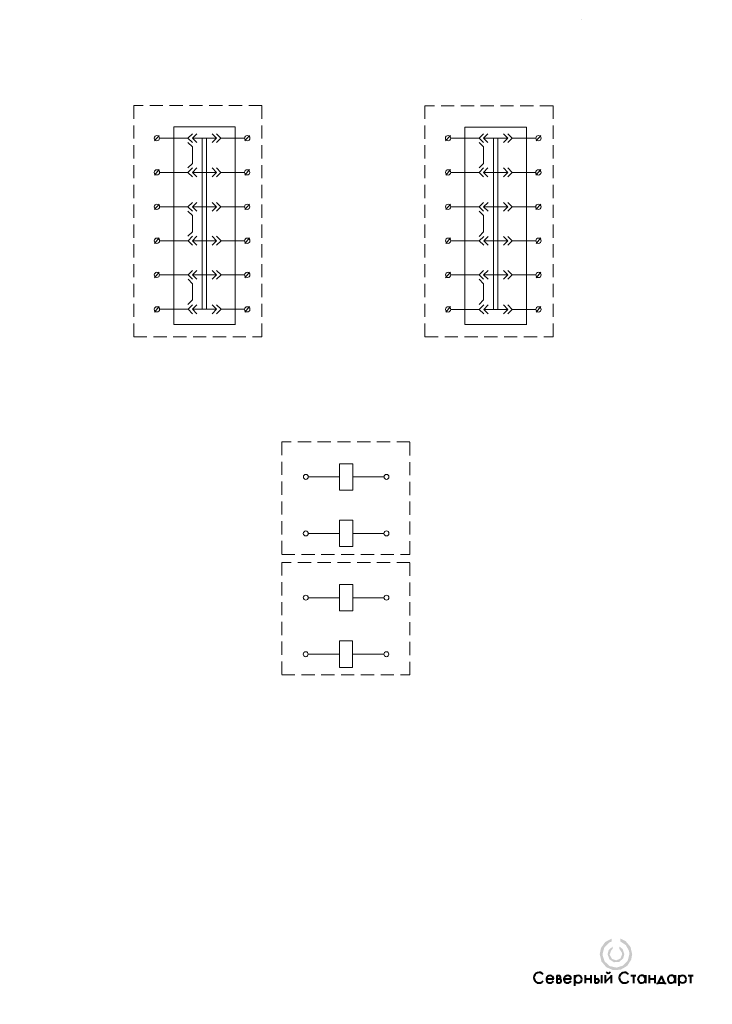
# Model space of a CAD drawing. Header units: millimetres. Extents: x 0 to 210, y 0 to 298.
import ezdxf

# ---------------------------------------------------------------- set-up
doc = ezdxf.new("R2010")
doc.units = ezdxf.units.MM
for name, pattern in [('K5LT32768', [0]), ('K5LT32769', [0]), ('K5LT_DASHED', [6, 4, -2]), ('K5LT_THIN', [0]), ('K5LT_THIN_INCLUDED_TO_HATCHING', [0])]:
    doc.linetypes.add(name, pattern=pattern)

# ---------------------------------------------------------------- blocks, each defined once
blk = doc.blocks.new('U99')
at = {"linetype": 'K5LT_DASHED', "lineweight": 18}
for p, q in [((73.45, 272.26), (34.58, 272.26)), ((34.58, 272.26), (34.58, 202.26)), ((73.45, 202.26), (73.45, 272.26)), ((34.58, 202.26), (73.45, 202.26))]:
    blk.add_line(p, q, dxfattribs=at)
blk = doc.blocks.new('U100')
at = {"linetype": 'K5LT_DASHED', "lineweight": 18}
for p, q in [((161.75, 272.25), (122.87, 272.25)), ((122.87, 272.25), (122.87, 202.25)), ((161.75, 202.25), (161.75, 272.25)), ((122.87, 202.25), (161.75, 202.25))]:
    blk.add_line(p, q, dxfattribs=at)
blk = doc.blocks.new('U101')
at = {"linetype": 'K5LT_DASHED', "lineweight": 18}
for p, q in [((118.33, 170.37), (79.45, 170.37)), ((79.45, 170.37), (79.45, 136.29)), ((118.33, 136.29), (118.33, 170.37)), ((79.45, 136.29), (118.33, 136.29))]:
    blk.add_line(p, q, dxfattribs=at)
blk = doc.blocks.new('U102')
at = {"linetype": 'K5LT_DASHED', "lineweight": 18}
for p, q in [((118.33, 133.87), (79.45, 133.87)), ((79.45, 133.87), (79.45, 99.79)), ((118.33, 99.79), (118.33, 133.87)), ((79.45, 99.79), (118.33, 99.79))]:
    blk.add_line(p, q, dxfattribs=at)
blk = doc.blocks.new('U605')
for points in [[(182.06, 19.94), (182.06, 19.06), (183.8, 17.93), (184.76, 16.1), (184.86, 15.19), (184.33, 13.19), (182.9, 11.71), (180.91, 11.12), (178.9, 11.58), (177.37, 12.97), (176.72, 14.93), (176.71, 15.19), (177.24, 17.19), (178.68, 18.67), (179.53, 19.06), (179.53, 19.94), (177.52, 18.87), (176.22, 17.01), (175.87, 15.19), (176.39, 12.98), (177.86, 11.24), (179.95, 10.34), (182.22, 10.49), (184.19, 11.64), (185.42, 13.55), (185.7, 15.19), (185.18, 17.4), (183.71, 19.14)], [(181.84, 17.49), (181.84, 16.75), (182.62, 15.59), (182.67, 15.19), (182.15, 13.9), (180.89, 13.31), (179.57, 13.75), (178.92, 14.98), (178.91, 15.19), (179.42, 16.48), (179.74, 16.75), (179.74, 17.49), (178.56, 16.39), (178.25, 15.19), (178.77, 13.65), (180.12, 12.75), (181.74, 12.84), (182.97, 13.9), (183.32, 15.19), (182.8, 16.73)]]:
    blk.add_hatch(color=256).paths.add_polyline_path(points)
at = {"linetype": 'K5LT32768', "lineweight": 40}
for p, q in [((159.67, 7.75), (161.91, 7.75)), ((162.88, 8.71), (162.88, 6.54)), ((162.88, 8.71), (163.65, 8.71)), ((162.88, 7.68), (163.65, 7.68)), ((162.88, 6.54), (163.65, 6.54)), ((164.99, 7.75), (167.24, 7.75)), ((168.21, 8.81), (168.21, 5.57)), ((171.47, 8.8), (171.47, 6.44)), ((171.47, 7.72), (173.19, 7.72)), ((173.19, 8.8), (173.19, 6.44)), ((174.34, 8.8), (174.34, 6.54)), ((174.34, 7.68), (175.11, 7.68)), ((174.34, 6.54), (175.11, 6.54)), ((176.42, 8.8), (176.42, 6.44)), ((177.52, 8.8), (177.52, 6.44)), ((177.52, 6.75), (179.35, 8.51)), ((179.35, 8.8), (179.35, 6.44)), ((185.27, 8.7), (186.84, 8.7)), ((186.07, 8.7), (186.07, 6.44)), ((189.69, 8.8), (189.69, 6.44)), ((190.81, 8.8), (190.81, 6.44)), ((190.81, 7.72), (192.53, 7.72)), ((192.53, 8.8), (192.53, 6.44)), ((193.38, 6.08), (193.38, 6.52)), ((193.38, 6.52), (195.7, 6.52)), ((194.55, 8.67), (193.62, 6.52)), ((195.48, 6.52), (194.55, 8.67)), ((195.7, 6.52), (195.7, 6.13)), ((198.69, 8.8), (198.69, 6.44)), ((199.8, 8.81), (199.8, 5.57)), ((202.63, 8.7), (204.21, 8.7)), ((203.43, 8.7), (203.43, 6.44))]:
    blk.add_line(p, q, dxfattribs=at)
for centre, radius, start, end in [((157.47, 8.06), 1.6, 37.074, 321.6008), ((178.45, 10.28), 0.828, 216.4819, 323.681), ((183.36, 8.06), 1.6, 37.074, 321.6008), ((160.79, 7.6), 1.13, 7.3391, 332.5516), ((163.47, 8.2), 0.534, 281.1083, 70.9439), ((163.65, 7.11), 0.571, 270, 90), ((166.12, 7.6), 1.13, 7.3391, 332.5516), ((169.33, 7.6), 1.13, 0, 180), ((169.33, 7.6), 1.13, 180, 0), ((175.11, 7.11), 0.571, 270, 90), ((188.59, 7.6), 1.13, 7.3391, 3.7582), ((197.59, 7.6), 1.13, 7.3391, 3.7582), ((200.92, 7.6), 1.13, 0, 180), ((200.92, 7.6), 1.13, 180, 0)]:
    blk.add_arc(centre, radius, start, end, dxfattribs=at)
blk = doc.blocks.new('U606')
at = {"linetype": 'K5LT32769', "lineweight": 18}
for p, q in [((96.99, 155.79), (96.99, 163.79)), ((96.99, 163.79), (100.99, 163.79)), ((100.99, 163.79), (100.99, 155.79)), ((96.99, 159.79), (92.99, 159.79)), ((100.99, 159.79), (104.99, 159.79)), ((100.99, 155.79), (96.99, 155.79))]:
    blk.add_line(p, q, dxfattribs=at)
blk = doc.blocks.new('U607')
at = {"linetype": 'K5LT32769', "lineweight": 18}
for p, q in [((96.97, 138.67), (96.97, 146.67)), ((96.97, 146.67), (100.97, 146.67)), ((100.97, 146.67), (100.97, 138.67)), ((96.97, 142.67), (92.97, 142.67)), ((100.97, 142.67), (104.97, 142.67)), ((100.97, 138.67), (96.97, 138.67))]:
    blk.add_line(p, q, dxfattribs=at)
blk = doc.blocks.new('U608')
at = {"linetype": 'K5LT32769', "lineweight": 18}
for p, q in [((96.97, 119.19), (96.97, 127.19)), ((96.97, 127.19), (100.97, 127.19)), ((100.97, 127.19), (100.97, 119.19)), ((96.97, 123.19), (92.97, 123.19)), ((100.97, 123.19), (104.97, 123.19)), ((100.97, 119.19), (96.97, 119.19))]:
    blk.add_line(p, q, dxfattribs=at)
blk = doc.blocks.new('U609')
at = {"linetype": 'K5LT32769', "lineweight": 18}
for p, q in [((96.95, 102.07), (96.95, 110.07)), ((96.95, 110.07), (100.95, 110.07)), ((100.95, 110.07), (100.95, 102.07)), ((96.95, 106.07), (92.95, 106.07)), ((100.95, 106.07), (104.95, 106.07)), ((100.95, 102.07), (96.95, 102.07))]:
    blk.add_line(p, q, dxfattribs=at)
blk = doc.blocks.new('U610')
at = {"linetype": 'K5LT_THIN_INCLUDED_TO_HATCHING', "lineweight": 18}
blk.add_line((40.85, 261.56), (42.31, 263.25), dxfattribs=at)
for start, end in [(0, 180), (180, 0)]:
    blk.add_arc((41.6, 262.41), 0.8, start, end, dxfattribs=at)
blk = doc.blocks.new('U611')
at = {"linetype": 'K5LT_THIN_INCLUDED_TO_HATCHING', "lineweight": 18}
blk.add_line((40.87, 240.77), (42.32, 242.46), dxfattribs=at)
for start, end in [(0, 180), (180, 0)]:
    blk.add_arc((41.61, 241.62), 0.8, start, end, dxfattribs=at)
blk = doc.blocks.new('U612')
at = {"linetype": 'K5LT_THIN_INCLUDED_TO_HATCHING', "lineweight": 18}
blk.add_line((40.86, 230.5), (42.32, 232.19), dxfattribs=at)
for start, end in [(0, 180), (180, 0)]:
    blk.add_arc((41.61, 231.34), 0.8, start, end, dxfattribs=at)
blk = doc.blocks.new('U613')
at = {"linetype": 'K5LT_THIN_INCLUDED_TO_HATCHING', "lineweight": 18}
blk.add_line((68.26, 261.56), (69.72, 263.25), dxfattribs=at)
for start, end in [(0, 180), (180, 0)]:
    blk.add_arc((69.01, 262.41), 0.8, start, end, dxfattribs=at)
blk = doc.blocks.new('U614')
at = {"linetype": 'K5LT_THIN_INCLUDED_TO_HATCHING', "lineweight": 18}
blk.add_line((68.23, 251.21), (69.69, 252.9), dxfattribs=at)
for start, end in [(0, 180), (180, 0)]:
    blk.add_arc((68.97, 252.05), 0.8, start, end, dxfattribs=at)
blk = doc.blocks.new('U615')
at = {"linetype": 'K5LT_THIN_INCLUDED_TO_HATCHING', "lineweight": 18}
blk.add_line((68.23, 240.77), (69.69, 242.46), dxfattribs=at)
for start, end in [(0, 180), (180, 0)]:
    blk.add_arc((68.97, 241.62), 0.8, start, end, dxfattribs=at)
blk = doc.blocks.new('U616')
at = {"linetype": 'K5LT32769', "lineweight": 18}
for p, q in [((51.02, 262.41), (52.35, 263.74)), ((52.35, 262.41), (53.68, 263.74)), ((47.68, 262.41), (51.02, 262.41)), ((52.35, 261.07), (51.02, 262.41)), ((52.35, 262.41), (57.02, 262.41)), ((52.35, 262.41), (53.68, 261.07))]:
    blk.add_line(p, q, dxfattribs=at)
blk = doc.blocks.new('U617')
at = {"linetype": 'K5LT32769', "lineweight": 18}
for p, q in [((59.68, 262.41), (58.35, 263.74)), ((61.02, 262.41), (59.68, 263.74)), ((59.68, 262.41), (55.02, 262.41)), ((59.68, 262.41), (58.35, 261.07)), ((59.68, 261.07), (61.02, 262.41)), ((64.35, 262.41), (61.02, 262.41))]:
    blk.add_line(p, q, dxfattribs=at)
blk = doc.blocks.new('U618')
at = {"linetype": 'K5LT32769', "lineweight": 18}
for p, q in [((47.68, 252.05), (51.02, 252.05)), ((51.02, 252.05), (52.35, 253.38)), ((52.35, 250.72), (51.02, 252.05)), ((52.35, 252.05), (53.68, 253.38)), ((52.35, 252.05), (57.02, 252.05)), ((52.35, 252.05), (53.68, 250.72))]:
    blk.add_line(p, q, dxfattribs=at)
blk = doc.blocks.new('U619')
at = {"linetype": 'K5LT32769', "lineweight": 18}
for p, q in [((59.68, 252.05), (55.02, 252.05)), ((59.68, 252.05), (58.35, 253.38)), ((59.68, 252.05), (58.35, 250.72)), ((61.02, 252.05), (59.68, 253.38)), ((59.68, 250.72), (61.02, 252.05)), ((64.35, 252.05), (61.02, 252.05))]:
    blk.add_line(p, q, dxfattribs=at)
blk = doc.blocks.new('U620')
at = {"linetype": 'K5LT32769', "lineweight": 18}
for p, q in [((51.02, 241.62), (52.36, 242.95)), ((52.36, 241.62), (53.69, 242.95)), ((47.69, 241.62), (51.02, 241.62)), ((52.36, 240.28), (51.02, 241.62)), ((52.36, 241.62), (57.02, 241.62)), ((52.36, 241.62), (53.69, 240.28))]:
    blk.add_line(p, q, dxfattribs=at)
blk = doc.blocks.new('U621')
at = {"linetype": 'K5LT32769', "lineweight": 18}
for p, q in [((59.69, 241.62), (58.36, 242.95)), ((61.02, 241.62), (59.69, 242.95)), ((59.69, 241.62), (55.02, 241.62)), ((59.69, 241.62), (58.36, 240.28)), ((59.69, 240.28), (61.02, 241.62)), ((64.36, 241.62), (61.02, 241.62))]:
    blk.add_line(p, q, dxfattribs=at)
blk = doc.blocks.new('U622')
at = {"linetype": 'K5LT32769', "lineweight": 18}
for p, q in [((51.05, 231.34), (52.38, 232.67)), ((52.38, 231.34), (53.72, 232.67)), ((47.72, 231.34), (51.05, 231.34)), ((52.38, 230.01), (51.05, 231.34)), ((52.38, 231.34), (57.05, 231.34)), ((52.38, 231.34), (53.72, 230.01))]:
    blk.add_line(p, q, dxfattribs=at)
blk = doc.blocks.new('U623')
at = {"linetype": 'K5LT32769', "lineweight": 18}
for p, q in [((59.72, 231.34), (58.38, 232.67)), ((61.05, 231.34), (59.72, 232.67)), ((59.72, 231.34), (55.05, 231.34)), ((59.72, 231.34), (58.38, 230.01)), ((59.72, 230.01), (61.05, 231.34)), ((64.38, 231.34), (61.05, 231.34))]:
    blk.add_line(p, q, dxfattribs=at)
blk = doc.blocks.new('U624')
at = {"linetype": 'K5LT32769', "lineweight": 18}
for p, q in [((59.71, 220.99), (55.04, 220.99)), ((59.71, 220.99), (58.38, 222.32)), ((59.71, 220.99), (58.38, 219.65)), ((61.04, 220.99), (59.71, 222.32)), ((59.71, 219.65), (61.04, 220.99)), ((64.38, 220.99), (61.04, 220.99))]:
    blk.add_line(p, q, dxfattribs=at)
blk = doc.blocks.new('U625')
at = {"linetype": 'K5LT32769', "lineweight": 18}
for p, q in [((47.71, 220.99), (51.04, 220.99)), ((51.04, 220.99), (52.38, 222.32)), ((52.38, 219.65), (51.04, 220.99)), ((52.38, 220.99), (53.71, 222.32)), ((52.38, 220.99), (57.04, 220.99)), ((52.38, 220.99), (53.71, 219.65))]:
    blk.add_line(p, q, dxfattribs=at)
blk = doc.blocks.new('U626')
at = {"linetype": 'K5LT32769', "lineweight": 18}
for p, q in [((51.05, 210.55), (52.38, 211.89)), ((52.38, 210.55), (53.72, 211.89)), ((47.72, 210.55), (51.05, 210.55)), ((52.38, 209.22), (51.05, 210.55)), ((52.38, 210.55), (57.05, 210.55)), ((52.38, 210.55), (53.72, 209.22))]:
    blk.add_line(p, q, dxfattribs=at)
blk = doc.blocks.new('U627')
at = {"linetype": 'K5LT32769', "lineweight": 18}
for p, q in [((59.72, 210.55), (58.38, 211.89)), ((61.05, 210.55), (59.72, 211.89)), ((59.72, 210.55), (55.05, 210.55)), ((59.72, 210.55), (58.38, 209.22)), ((59.72, 209.22), (61.05, 210.55)), ((64.38, 210.55), (61.05, 210.55))]:
    blk.add_line(p, q, dxfattribs=at)
blk = doc.blocks.new('U628')
at = {"linetype": 'K5LT_THIN_INCLUDED_TO_HATCHING', "lineweight": 18}
blk.add_line((40.87, 251.21), (42.32, 252.9), dxfattribs=at)
for start, end in [(0, 180), (180, 0)]:
    blk.add_arc((41.61, 252.05), 0.8, start, end, dxfattribs=at)
blk = doc.blocks.new('U629')
at = {"linetype": 'K5LT_THIN_INCLUDED_TO_HATCHING', "lineweight": 18}
blk.add_line((40.86, 220.14), (42.32, 221.83), dxfattribs=at)
for start, end in [(0, 180), (180, 0)]:
    blk.add_arc((41.6, 220.99), 0.8, start, end, dxfattribs=at)
blk = doc.blocks.new('U630')
at = {"linetype": 'K5LT_THIN_INCLUDED_TO_HATCHING', "lineweight": 18}
blk.add_line((40.86, 209.71), (42.32, 211.4), dxfattribs=at)
for start, end in [(0, 180), (180, 0)]:
    blk.add_arc((41.61, 210.55), 0.8, start, end, dxfattribs=at)
blk = doc.blocks.new('U631')
at = {"linetype": 'K5LT_THIN_INCLUDED_TO_HATCHING', "lineweight": 18}
blk.add_line((68.26, 230.5), (69.72, 232.19), dxfattribs=at)
for start, end in [(0, 180), (180, 0)]:
    blk.add_arc((69, 231.34), 0.8, start, end, dxfattribs=at)
blk = doc.blocks.new('U632')
at = {"linetype": 'K5LT_THIN_INCLUDED_TO_HATCHING', "lineweight": 18}
blk.add_line((68.26, 220.14), (69.72, 221.83), dxfattribs=at)
for start, end in [(0, 180), (180, 0)]:
    blk.add_arc((69, 220.99), 0.8, start, end, dxfattribs=at)
blk = doc.blocks.new('U633')
at = {"linetype": 'K5LT_THIN_INCLUDED_TO_HATCHING', "lineweight": 18}
blk.add_line((68.26, 209.71), (69.72, 211.4), dxfattribs=at)
for start, end in [(0, 180), (180, 0)]:
    blk.add_arc((69, 210.55), 0.8, start, end, dxfattribs=at)
blk = doc.blocks.new('U634')
at = {"linetype": 'K5LT_THIN_INCLUDED_TO_HATCHING', "lineweight": 18}
blk.add_line((129.15, 261.55), (130.61, 263.24), dxfattribs=at)
for start, end in [(0, 180), (180, 0)]:
    blk.add_arc((129.89, 262.4), 0.8, start, end, dxfattribs=at)
blk = doc.blocks.new('U635')
at = {"linetype": 'K5LT_THIN_INCLUDED_TO_HATCHING', "lineweight": 18}
blk.add_line((129.16, 240.76), (130.62, 242.45), dxfattribs=at)
for start, end in [(0, 180), (180, 0)]:
    blk.add_arc((129.9, 241.61), 0.8, start, end, dxfattribs=at)
blk = doc.blocks.new('U636')
at = {"linetype": 'K5LT_THIN_INCLUDED_TO_HATCHING', "lineweight": 18}
blk.add_line((129.16, 230.48), (130.62, 232.17), dxfattribs=at)
for start, end in [(0, 180), (180, 0)]:
    blk.add_arc((129.9, 231.33), 0.8, start, end, dxfattribs=at)
blk = doc.blocks.new('U637')
at = {"linetype": 'K5LT_THIN_INCLUDED_TO_HATCHING', "lineweight": 18}
blk.add_line((156.56, 261.55), (158.02, 263.24), dxfattribs=at)
for start, end in [(0, 180), (180, 0)]:
    blk.add_arc((157.3, 262.4), 0.8, start, end, dxfattribs=at)
blk = doc.blocks.new('U638')
at = {"linetype": 'K5LT_THIN_INCLUDED_TO_HATCHING', "lineweight": 18}
blk.add_line((156.52, 251.2), (157.98, 252.89), dxfattribs=at)
for start, end in [(0, 180), (180, 0)]:
    blk.add_arc((157.27, 252.04), 0.8, start, end, dxfattribs=at)
blk = doc.blocks.new('U639')
at = {"linetype": 'K5LT_THIN_INCLUDED_TO_HATCHING', "lineweight": 18}
blk.add_line((156.52, 240.76), (157.98, 242.45), dxfattribs=at)
for start, end in [(0, 180), (180, 0)]:
    blk.add_arc((157.27, 241.61), 0.8, start, end, dxfattribs=at)
blk = doc.blocks.new('U640')
at = {"linetype": 'K5LT32769', "lineweight": 18}
for p, q in [((139.31, 262.4), (140.65, 263.73)), ((140.65, 262.4), (141.98, 263.73)), ((135.98, 262.4), (139.31, 262.4)), ((140.65, 261.06), (139.31, 262.4)), ((140.65, 262.4), (145.31, 262.4)), ((140.65, 262.4), (141.98, 261.06))]:
    blk.add_line(p, q, dxfattribs=at)
blk = doc.blocks.new('U641')
at = {"linetype": 'K5LT32769', "lineweight": 18}
for p, q in [((147.98, 262.4), (146.65, 263.73)), ((149.31, 262.4), (147.98, 263.73)), ((147.98, 262.4), (143.31, 262.4)), ((147.98, 262.4), (146.65, 261.06)), ((147.98, 261.06), (149.31, 262.4)), ((152.65, 262.4), (149.31, 262.4))]:
    blk.add_line(p, q, dxfattribs=at)
blk = doc.blocks.new('U642')
at = {"linetype": 'K5LT32769', "lineweight": 18}
for p, q in [((135.98, 252.04), (139.31, 252.04)), ((139.31, 252.04), (140.65, 253.37)), ((140.65, 250.71), (139.31, 252.04)), ((140.65, 252.04), (141.98, 253.37)), ((140.65, 252.04), (145.31, 252.04)), ((140.65, 252.04), (141.98, 250.71))]:
    blk.add_line(p, q, dxfattribs=at)
blk = doc.blocks.new('U643')
at = {"linetype": 'K5LT32769', "lineweight": 18}
for p, q in [((147.98, 252.04), (143.31, 252.04)), ((147.98, 252.04), (146.65, 253.37)), ((147.98, 252.04), (146.65, 250.71)), ((149.31, 252.04), (147.98, 253.37)), ((147.98, 250.71), (149.31, 252.04)), ((152.65, 252.04), (149.31, 252.04))]:
    blk.add_line(p, q, dxfattribs=at)
blk = doc.blocks.new('U644')
at = {"linetype": 'K5LT32769', "lineweight": 18}
for p, q in [((139.32, 241.61), (140.65, 242.94)), ((140.65, 241.61), (141.99, 242.94)), ((135.99, 241.61), (139.32, 241.61)), ((140.65, 240.27), (139.32, 241.61)), ((140.65, 241.61), (145.32, 241.61)), ((140.65, 241.61), (141.99, 240.27))]:
    blk.add_line(p, q, dxfattribs=at)
blk = doc.blocks.new('U645')
at = {"linetype": 'K5LT32769', "lineweight": 18}
for p, q in [((147.99, 241.61), (146.65, 242.94)), ((149.32, 241.61), (147.99, 242.94)), ((147.99, 241.61), (143.32, 241.61)), ((147.99, 241.61), (146.65, 240.27)), ((147.99, 240.27), (149.32, 241.61)), ((152.65, 241.61), (149.32, 241.61))]:
    blk.add_line(p, q, dxfattribs=at)
blk = doc.blocks.new('U646')
at = {"linetype": 'K5LT32769', "lineweight": 18}
for p, q in [((136.01, 231.33), (139.34, 231.33)), ((139.34, 231.33), (140.68, 232.66)), ((140.68, 230), (139.34, 231.33)), ((140.68, 231.33), (142.01, 232.66)), ((140.68, 231.33), (145.34, 231.33)), ((140.68, 231.33), (142.01, 230))]:
    blk.add_line(p, q, dxfattribs=at)
blk = doc.blocks.new('U647')
at = {"linetype": 'K5LT32769', "lineweight": 18}
for p, q in [((148.01, 231.33), (143.34, 231.33)), ((148.01, 231.33), (146.68, 232.66)), ((148.01, 231.33), (146.68, 230)), ((149.34, 231.33), (148.01, 232.66)), ((148.01, 230), (149.34, 231.33)), ((152.68, 231.33), (149.34, 231.33))]:
    blk.add_line(p, q, dxfattribs=at)
blk = doc.blocks.new('U648')
at = {"linetype": 'K5LT32769', "lineweight": 18}
for p, q in [((148, 220.98), (143.34, 220.98)), ((148, 220.98), (146.67, 222.31)), ((148, 220.98), (146.67, 219.64)), ((149.34, 220.98), (148, 222.31)), ((148, 219.64), (149.34, 220.98)), ((152.67, 220.98), (149.34, 220.98))]:
    blk.add_line(p, q, dxfattribs=at)
blk = doc.blocks.new('U649')
at = {"linetype": 'K5LT32769', "lineweight": 18}
for p, q in [((136, 220.98), (139.34, 220.98)), ((139.34, 220.98), (140.67, 222.31)), ((140.67, 219.64), (139.34, 220.98)), ((140.67, 220.98), (142, 222.31)), ((140.67, 220.98), (145.34, 220.98)), ((140.67, 220.98), (142, 219.64))]:
    blk.add_line(p, q, dxfattribs=at)
blk = doc.blocks.new('U650')
at = {"linetype": 'K5LT32769', "lineweight": 18}
for p, q in [((139.34, 210.54), (140.68, 211.88)), ((140.68, 210.54), (142.01, 211.88)), ((136.01, 210.54), (139.34, 210.54)), ((140.68, 209.21), (139.34, 210.54)), ((140.68, 210.54), (145.34, 210.54)), ((140.68, 210.54), (142.01, 209.21))]:
    blk.add_line(p, q, dxfattribs=at)
blk = doc.blocks.new('U651')
at = {"linetype": 'K5LT32769', "lineweight": 18}
for p, q in [((148.01, 210.54), (146.68, 211.88)), ((149.34, 210.54), (148.01, 211.88)), ((148.01, 210.54), (143.34, 210.54)), ((148.01, 210.54), (146.68, 209.21)), ((148.01, 209.21), (149.34, 210.54)), ((152.68, 210.54), (149.34, 210.54))]:
    blk.add_line(p, q, dxfattribs=at)
blk = doc.blocks.new('U652')
at = {"linetype": 'K5LT_THIN_INCLUDED_TO_HATCHING', "lineweight": 18}
blk.add_line((129.16, 251.2), (130.62, 252.89), dxfattribs=at)
for start, end in [(0, 180), (180, 0)]:
    blk.add_arc((129.9, 252.04), 0.8, start, end, dxfattribs=at)
blk = doc.blocks.new('U653')
at = {"linetype": 'K5LT_THIN_INCLUDED_TO_HATCHING', "lineweight": 18}
blk.add_line((129.15, 220.13), (130.61, 221.82), dxfattribs=at)
for start, end in [(0, 180), (180, 0)]:
    blk.add_arc((129.9, 220.98), 0.8, start, end, dxfattribs=at)
blk = doc.blocks.new('U654')
at = {"linetype": 'K5LT_THIN_INCLUDED_TO_HATCHING', "lineweight": 18}
blk.add_line((129.16, 209.7), (130.62, 211.39), dxfattribs=at)
for start, end in [(0, 180), (180, 0)]:
    blk.add_arc((129.9, 210.54), 0.8, start, end, dxfattribs=at)
blk = doc.blocks.new('U655')
at = {"linetype": 'K5LT_THIN_INCLUDED_TO_HATCHING', "lineweight": 18}
blk.add_line((156.55, 230.48), (158.01, 232.17), dxfattribs=at)
for start, end in [(0, 180), (180, 0)]:
    blk.add_arc((157.3, 231.33), 0.8, start, end, dxfattribs=at)
blk = doc.blocks.new('U656')
at = {"linetype": 'K5LT_THIN_INCLUDED_TO_HATCHING', "lineweight": 18}
blk.add_line((156.55, 220.13), (158.01, 221.82), dxfattribs=at)
for start, end in [(0, 180), (180, 0)]:
    blk.add_arc((157.3, 220.98), 0.8, start, end, dxfattribs=at)
blk = doc.blocks.new('U657')
at = {"linetype": 'K5LT_THIN_INCLUDED_TO_HATCHING', "lineweight": 18}
blk.add_line((156.55, 209.7), (158.01, 211.39), dxfattribs=at)
for start, end in [(0, 180), (180, 0)]:
    blk.add_arc((157.3, 210.54), 0.8, start, end, dxfattribs=at)

msp = doc.modelspace()

# ---------------------------------------------------------------- linework, layer by layer
at = {"linetype": 'K5LT_THIN', "lineweight": 18}
for p, q in [((170.44, 298.3), (170.44, 298.3)), ((46.72, 265.79), (65.38, 265.79)), ((46.72, 205.92), (46.72, 265.79)), ((65.38, 265.79), (65.38, 205.92)), ((135.01, 265.78), (153.67, 265.78)), ((135.01, 205.91), (135.01, 265.78)), ((153.67, 265.78), (153.67, 205.91)), ((42.4, 262.41), (47.68, 262.41)), ((51.02, 261.07), (52.35, 259.74)), ((52.35, 262.41), (56.59, 262.41)), ((52.35, 259.74), (52.35, 254.74)), ((55.35, 262.41), (55.35, 210.55)), ((56.68, 262.41), (56.68, 210.55)), ((64.35, 262.41), (68.21, 262.41)), ((64.35, 262.41), (65.38, 262.41)), ((130.69, 262.4), (135.98, 262.4)), ((139.31, 261.06), (140.65, 259.73)), ((140.65, 262.4), (144.88, 262.4)), ((140.65, 259.73), (140.65, 254.73)), ((143.65, 262.4), (143.65, 210.54)), ((144.98, 262.4), (144.98, 210.54)), ((152.65, 262.4), (156.5, 262.4)), ((152.65, 262.4), (153.67, 262.4)), ((50.99, 253.38), (52.35, 254.74)), ((139.29, 253.37), (140.65, 254.73)), ((42.41, 252.05), (47.68, 252.05)), ((64.35, 252.05), (68.21, 252.05)), ((130.7, 252.04), (135.98, 252.04)), ((152.65, 252.04), (156.5, 252.04)), ((46.72, 241.62), (42.41, 241.62)), ((47.72, 241.62), (46.72, 241.62)), ((51.02, 240.28), (52.36, 238.95)), ((52.36, 238.95), (52.36, 234.03)), ((64.36, 241.62), (68.21, 241.62)), ((135.01, 241.61), (130.7, 241.61)), ((136.01, 241.61), (135.01, 241.61)), ((139.32, 240.27), (140.65, 238.94)), ((140.65, 238.94), (140.65, 234.02)), ((152.65, 241.61), (156.5, 241.61)), ((51, 232.67), (52.36, 234.03)), ((139.29, 232.66), (140.65, 234.02)), ((46.74, 231.34), (42.41, 231.34)), ((47.74, 231.34), (46.74, 231.34)), ((64.38, 231.34), (68.2, 231.34)), ((135.04, 231.33), (130.7, 231.33)), ((136.04, 231.33), (135.04, 231.33)), ((152.68, 231.33), (156.5, 231.33)), ((47.71, 220.99), (42.4, 220.99)), ((64.38, 220.99), (68.2, 220.99)), ((136, 220.98), (130.7, 220.98)), ((152.67, 220.98), (156.5, 220.98)), ((51.04, 219.65), (52.38, 218.32)), ((52.38, 218.32), (52.38, 213.4)), ((139.34, 219.64), (140.67, 218.31)), ((140.67, 218.31), (140.67, 213.39)), ((51.02, 212.04), (52.38, 213.4)), ((139.31, 212.03), (140.67, 213.39)), ((47.72, 210.55), (42.41, 210.55)), ((64.38, 210.55), (68.2, 210.55)), ((136.01, 210.54), (130.7, 210.54)), ((152.68, 210.54), (156.5, 210.54)), ((46.72, 205.92), (65.42, 205.92)), ((135.01, 205.91), (153.72, 205.91)), ((87.51, 159.79), (92.99, 159.79)), ((110.47, 159.79), (104.99, 159.79)), ((87.49, 142.66), (92.97, 142.66)), ((110.45, 142.67), (104.97, 142.67)), ((87.49, 123.19), (92.97, 123.19)), ((110.45, 123.19), (104.97, 123.19)), ((87.47, 106.06), (92.95, 106.06)), ((110.43, 106.07), (104.95, 106.07))]:
    msp.add_line(p, q, dxfattribs=at)
for centre in [(86.76, 159.79), (111.22, 159.79), (86.74, 142.66), (111.2, 142.67), (86.74, 123.19), (111.2, 123.19), (86.72, 106.06), (111.18, 106.07)]:
    msp.add_circle(centre, 0.75, dxfattribs=at)

# ---------------------------------------------------------------- block references
for name in ['U99', 'U100', 'U610', 'U616', 'U617', 'U613', 'U634', 'U640', 'U641', 'U637', 'U628', 'U618', 'U619', 'U614', 'U652', 'U642', 'U643', 'U638', 'U611', 'U620', 'U621', 'U615', 'U635', 'U644', 'U645', 'U639', 'U622', 'U623', 'U612', 'U631', 'U636', 'U646', 'U647', 'U655', 'U629', 'U625', 'U624', 'U632', 'U653', 'U649', 'U648', 'U656', 'U626', 'U627', 'U650', 'U651', 'U630', 'U633', 'U654', 'U657', 'U101', 'U606', 'U607', 'U102', 'U608', 'U609', 'U605']:
    msp.add_blockref(name, (0, 0))

doc.saveas('drawing.dxf')
